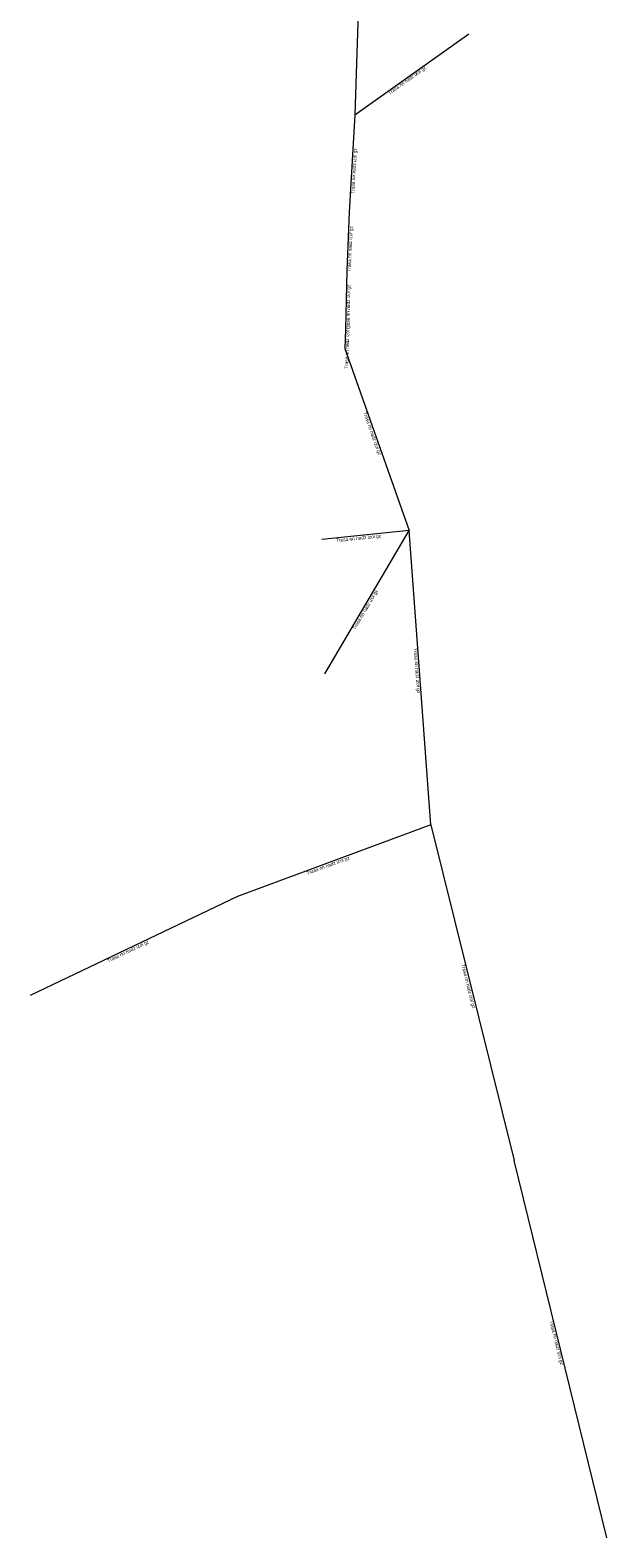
# Model space of a CAD drawing. Header units: millimetres. Extents: x -608062 to -607658, y -1001742 to -1001050.
# Tile 1 of 6: x -607810 to -607726, y -1001742 to -1001524. Entities that reach past the tile are written whole.
import ezdxf

# ---------------------------------------------------------------- set-up
doc = ezdxf.new("R2010")
doc.units = ezdxf.units.MM
doc.layers.add('nn_Nadzemní', color=10, linetype='_EL_VEDENI_NN_NADZ')
doc.layers.add('Popiskový text - Ostatní atributy Trasy', color=7, linetype='Continuous', lineweight=0)
doc.styles.add('Styledgn001', font='dgn001.shx')
doc.linetypes.add('_EL_VEDENI_NN_NADZ', pattern='A,10,-15,[109,cadkon.shx,S=5,R=0,X=0,Y=0],-50,10,-10', length=95)

msp = doc.modelspace()

# ---------------------------------------------------------------- linework, layer by layer
at = {"layer": 'nn_Nadzemní', "lineweight": 13, "ltscale": 100, "flags": 128}
for points in [[(-607761.69, -1001502.09), (-607762.8, -1001536.23)], [(-607762.8, -1001536.23), (-607746.36, -1001524.51)], [(-607762.8, -1001536.23), (-607763.59, -1001550.28)], [(-607763.59, -1001550.28), (-607763.96, -1001558.7)], [(-607763.96, -1001558.7), (-607764.15, -1001567.17)], [(-607764.15, -1001567.17), (-607764.25, -1001569.93)], [(-607764.25, -1001569.93), (-607754.96, -1001596.2)], [(-607754.96, -1001596.2), (-607767.54, -1001597.52)], [(-607767.13, -1001616.91), (-607754.96, -1001596.2)], [(-607751.84, -1001638.67), (-607754.96, -1001596.2)], [(-607751.84, -1001638.67), (-607779.73, -1001649.04)], [(-607751.84, -1001638.67), (-607739.79, -1001687.13)], [(-607779.73, -1001649.04), (-607809.65, -1001663.3)], [(-607726.42, -1001741.58), (-607739.79, -1001687.13)]]:
    msp.add_lwpolyline(points, dxfattribs=at)

# ---------------------------------------------------------------- texts
at = {"layer": 'Popiskový text - Ostatní atributy Trasy', "linetype": 'Continuous', "lineweight": 0, "char_height": 0.5, "attachment_point": 5, "line_spacing_factor": 0.8, "style": 'Styledgn001'}
for insert, rotation in [((-607755.2, -1001531.3), 35.4941), ((-607762.85, -1001544.32), 86.7818), ((-607763.42, -1001555.56), 87.4839), ((-607763.68, -1001563.99), 88.715), ((-607763.84, -1001569.61), 87.925), ((-607760.33, -1001582.21), 289.4754), ((-607762.25, -1001597.37), 5.982), ((-607761.23, -1001607.66), 59.5599), ((-607753.88, -1001616.42), 274.2016), ((-607766.63, -1001644.6), 20.396), ((-607795.47, -1001656.98), 25.4827), ((-607746.46, -1001661.98), 283.9639), ((-607733.74, -1001713.43), 283.7958)]:
    msp.add_mtext('{\\Fdgn000|c238;\\C6;Trasa nn nadz izol gz}', dxfattribs=dict(at, insert=insert, rotation=rotation))

doc.saveas('drawing.dxf')
